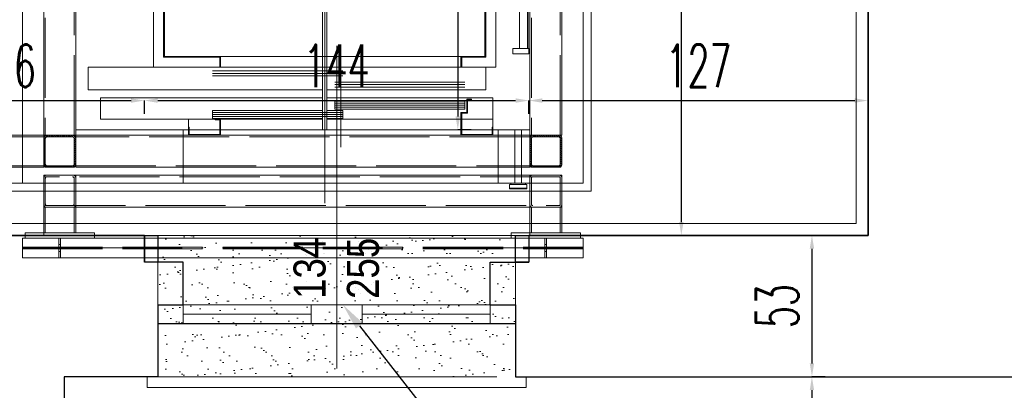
# Model space of a CAD drawing. Header units: millimetres. Extents: x 402 to 79005, y -7782 to 89952.
# Tile 179 of 256: x 26275 to 26644, y 29419 to 29558. Entities that reach past the tile are written whole.
import ezdxf
from ezdxf import colors
from ezdxf.entities.mleader import LeaderData, LeaderLine
from ezdxf.math import Vec2, Vec3

# ---------------------------------------------------------------- set-up
doc = ezdxf.new("R2010")
doc.units = ezdxf.units.MM
doc.header["$LTSCALE"] = 10
for name, pattern in [('ACAD_ISO02W100', [15, 12, -3]), ('ACAD_ISO04W100', [30, 24, -3, 0, -3]), ('DASHED', [19.05, 12.7, -6.35])]:
    doc.linetypes.add(name, pattern=pattern)
doc.layers.get('0').update_dxf_attribs({"lineweight": 0})
doc.layers.get('Defpoints').update_dxf_attribs({"color": 253})
for name, color, linetype, lineweight in [('01 parter - ściany', 253, 'Continuous', 35), ('0_A_DŹWIG OSOBOWY', 5, 'Continuous', 0), ('0_A_OKNA ISTNIEJACE', 7, 'Continuous', 0), ('0_A_PRZEKRÓJ', 5, 'Continuous', 0), ('0_A_WYMIAROWANIE', 1, 'Continuous', 5), ('0_A_ŚCIANY ', 253, 'Continuous', 30), ('0_OPISY', 1, 'Continuous', 0), ('0_PROJ WYBURZENIA', 1, 'Continuous', 0), ('0_SZKLANA ELEWACJA SZYBU WINDOWEGO', 132, 'Continuous', 0), ('0_wymiarowanie', 1, 'Continuous', 0), ('0_ZAMUROWANIA', 150, 'Continuous', 30), ('A_SZYB WINDOWY', 7, 'Continuous', 0), ('AS_Belki', 145, 'Continuous', 0), ('AS_Blachy', 30, 'Continuous', 0)]:
    doc.layers.add(name, color=color, linetype=linetype, lineweight=lineweight)
doc.styles.add('SIMPLEXD', font='simplex.shx', dxfattribs={"width": 0.6})
doc.styles.get("Standard").update_dxf_attribs({"font": 'arial.ttf'})
doc.dimstyles.new('1-100', dxfattribs={"dimtxt": 16, "dimasz": 5, "dimexe": 0, "dimexo": 0, "dimgap": 5, "dimtad": 1, "dimdec": 1, "dimtxsty": 'SIMPLEXD', "dimcen": 5, "dimclrt": 256, "dimadec": 0, "dimazin": 0, "dimtfac": 1, "dimtdec": 0, "dimtix": 1, "dimtmove": 1, "dimatfit": 3, "dimldrblk": 'LP', "dimfxl": 0, "dimarcsym": 0})

# ---------------------------------------------------------------- blocks, each defined once
blk = doc.blocks.new('*D3745')
at = {"layer": '0_A_WYMIAROWANIE', "color": 0, "lineweight": -2}
for p, q in [((26215.65, 29523.01), (26215.65, 29528.01)), ((26220.65, 29528.01), (26316.65, 29528.01)), ((26321.65, 29523.01), (26321.65, 29528.01))]:
    blk.add_line(p, q, dxfattribs=at)
at = {"layer": '0_A_WYMIAROWANIE', "color": 0, "lineweight": 9}
for points in [[(26220.65, 29528.84), (26220.65, 29527.18), (26215.65, 29528.01)], [(26316.65, 29527.18), (26316.65, 29528.84), (26321.65, 29528.01)]]:
    blk.add_solid(points, dxfattribs=at)
at = {"layer": 'Defpoints', "color": 0, "lineweight": 9}
for p in [(26321.65, 29528.01), (26215.65, 29477.5), (26321.65, 29477.5)]:
    blk.add_point(p, dxfattribs=at)
at = {"layer": '0_A_WYMIAROWANIE', "insert": (26268.65, 29541.01), "char_height": 16, "attachment_point": 5, "style": 'SIMPLEXD'}
blk.add_mtext('106', dxfattribs=at)
blk = doc.blocks.new('LP')
for p, q in [((0, 1), (0, 0)), ((0, 0), (-1, 0)), ((0, -1), (0, 0)), ((0, 0), (1, 0))]:
    blk.add_line(p, q)
at = {"const_width": 0.2}
blk.add_lwpolyline([(0.707, 0.707), (-0.707, -0.707)], dxfattribs=at)
blk = doc.blocks.new('*D3746')
at = {"layer": '0_A_WYMIAROWANIE', "color": 0, "lineweight": -2}
for p, q in [((26321.65, 29523.01), (26321.65, 29528.01)), ((26326.65, 29528.01), (26460.65, 29528.01)), ((26465.65, 29523.01), (26465.65, 29528.01))]:
    blk.add_line(p, q, dxfattribs=at)
at = {"layer": '0_A_WYMIAROWANIE', "color": 0, "lineweight": 9}
for points in [[(26326.65, 29528.84), (26326.65, 29527.18), (26321.65, 29528.01)], [(26460.65, 29527.18), (26460.65, 29528.84), (26465.65, 29528.01)]]:
    blk.add_solid(points, dxfattribs=at)
at = {"layer": 'Defpoints', "color": 0, "lineweight": 9}
for p in [(26465.65, 29528.01), (26321.65, 29477.5), (26465.65, 29477.5)]:
    blk.add_point(p, dxfattribs=at)
at = {"layer": '0_A_WYMIAROWANIE', "insert": (26393.65, 29541.01), "char_height": 16, "attachment_point": 5, "style": 'SIMPLEXD'}
blk.add_mtext('144', dxfattribs=at)
blk = doc.blocks.new('*D3747')
at = {"layer": '0_A_WYMIAROWANIE', "color": 0, "lineweight": -2}
for p, q in [((26465.65, 29523.01), (26465.65, 29528.01)), ((26470.65, 29528.01), (26587.65, 29528.01)), ((26592.65, 29523.01), (26592.65, 29528.01))]:
    blk.add_line(p, q, dxfattribs=at)
at = {"layer": '0_A_WYMIAROWANIE', "color": 0, "lineweight": 9}
for points in [[(26470.65, 29528.84), (26470.65, 29527.18), (26465.65, 29528.01)], [(26587.65, 29527.18), (26587.65, 29528.84), (26592.65, 29528.01)]]:
    blk.add_solid(points, dxfattribs=at)
at = {"layer": 'Defpoints', "color": 0, "lineweight": 9}
for p in [(26592.65, 29528.01), (26465.65, 29477.5), (26592.65, 29477.5)]:
    blk.add_point(p, dxfattribs=at)
at = {"layer": '0_A_WYMIAROWANIE', "insert": (26529.15, 29541.01), "char_height": 16, "attachment_point": 5, "style": 'SIMPLEXD'}
blk.add_mtext('127', dxfattribs=at)
blk = doc.blocks.new('*D3748')
at = {"layer": '0_A_WYMIAROWANIE', "color": 0, "lineweight": -2}
for p, q in [((26571.62, 29477.5), (26571.62, 29477.5)), ((26571.62, 29472.5), (26571.62, 29429.5)), ((26576.62, 29424.5), (26571.62, 29424.5))]:
    blk.add_line(p, q, dxfattribs=at)
at = {"layer": '0_A_WYMIAROWANIE', "color": 0, "lineweight": 9}
for points in [[(26572.45, 29472.5), (26570.79, 29472.5), (26571.62, 29477.5)], [(26570.79, 29429.5), (26572.45, 29429.5), (26571.62, 29424.5)]]:
    blk.add_solid(points, dxfattribs=at)
at = {"layer": 'Defpoints', "color": 0, "lineweight": 9}
for p in [(26571.62, 29477.5), (26571.62, 29424.5), (26794.69, 29424.5)]:
    blk.add_point(p, dxfattribs=at)
at = {"layer": '0_A_WYMIAROWANIE', "insert": (26558.62, 29451), "char_height": 16, "attachment_point": 5, "rotation": 90, "style": 'SIMPLEXD'}
blk.add_mtext('53', dxfattribs=at)
blk = doc.blocks.new('*D3749')
at = {"layer": '0_A_WYMIAROWANIE', "color": 0, "lineweight": -2}
for p, q in [((26576.62, 29424.5), (26571.62, 29424.5)), ((26571.62, 29419.5), (26571.62, 29184.5)), ((26576.62, 29179.5), (26571.62, 29179.5))]:
    blk.add_line(p, q, dxfattribs=at)
at = {"layer": '0_A_WYMIAROWANIE', "color": 0, "lineweight": 9}
for points in [[(26572.45, 29419.5), (26570.79, 29419.5), (26571.62, 29424.5)], [(26570.79, 29184.5), (26572.45, 29184.5), (26571.62, 29179.5)]]:
    blk.add_solid(points, dxfattribs=at)
at = {"layer": 'Defpoints', "color": 0, "lineweight": 9}
for p in [(26632.22, 29424.5), (26571.62, 29179.5), (26632.22, 29179.5)]:
    blk.add_point(p, dxfattribs=at)
at = {"layer": '0_A_WYMIAROWANIE', "insert": (26558.62, 29302), "char_height": 16, "attachment_point": 5, "rotation": 90, "style": 'SIMPLEXD'}
blk.add_mtext('245', dxfattribs=at)
blk = doc.blocks.new('zw$BBA8')
for p, q in [((630.1, 106.1), (630.1, 3306.1)), ((-501.9, 3231.1), (-501.9, 181.1)), ((1598.1, 181.1), (1598.1, 3231.1)), ((-301.9, 381.1), (-301.9, 3031.1)), ((1398.1, 3031.1), (1398.1, 381.1)), ((-10.9, 2796.1), (-10.9, 616.1)), ((-10.9, 2796.1), (-10.9, 616.1)), ((-10.9, 2796.1), (-10.9, 616.1)), ((-10.9, 2796.1), (-10.9, 616.1)), ((1271.1, 616.1), (1271.1, 2796.1)), ((1271.1, 616.1), (1271.1, 2796.1)), ((1271.1, 616.1), (1271.1, 2796.1)), ((1271.1, 616.1), (1271.1, 2796.1)), ((622.1, 2090.1), (622.1, 381.1)), ((638.1, 381.1), (638.1, 2090.1)), ((27.1, 1576.1), (27.1, 653.1)), ((1233.1, 653.1), (1233.1, 1576.1)), ((30.1, 653.1), (30.1, 1496.1)), ((30.1, 1496.1), (30.1, 656.1)), ((1230.1, 1496.1), (1230.1, 656.1)), ((1230.1, 656.1), (1230.1, 1496.1)), ((1360.1, 1072.1), (1360.1, 686.1)), ((1390.1, 686.1), (1390.1, 1072.1)), ((1391.6, 686.1), (1391.6, 1072.1)), ((-301.9, 991.1), (-301.9, 381.1)), ((1398.1, 381.1), (1398.1, 837.4)), ((690.1, 691.1), (690.1, 316.1)), ((1395.1, 686.1), (1335.1, 686.1)), ((1335.1, 686.1), (1335.1, 666.1)), ((1335.1, 666.1), (1395.1, 666.1)), ((1360.1, 686.1), (1390.1, 686.1)), ((1395.1, 666.1), (1395.1, 686.1)), ((27.1, 653.1), (30.1, 653.1)), ((240.1, 656.1), (30.1, 656.1)), ((30.1, 656.1), (30.1, 653.1)), ((30.1, 656.1), (1230.1, 656.1)), ((30.1, 653.1), (237.1, 653.1)), ((237.1, 653.1), (237.1, 616.1)), ((240.1, 616.1), (240.1, 656.1)), ((1140.1, 656.1), (1140.1, 616.1)), ((1230.1, 656.1), (1140.1, 656.1)), ((1143.1, 616.1), (1143.1, 653.1)), ((1143.1, 653.1), (1233.1, 653.1)), ((-255.8, 616.1), (-255.9, 616.1)), ((-255.9, 616.1), (-255.9, 531.1)), ((622.1, 616.1), (-255.8, 616.1)), ((-255.8, 616.1), (-255.8, 531.1)), ((-10.9, 616.1), (1271.1, 616.1)), ((-10.9, 616.1), (1271.1, 616.1)), ((-10.9, 616.1), (1271.1, 616.1)), ((-10.9, 616.1), (1271.1, 616.1)), ((210.1, 601.9), (697.6, 601.9)), ((210.1, 592.6), (697.6, 592.6)), ((1233.6, 616.1), (638.1, 616.1)), ((1233.6, 531.1), (1233.6, 616.1)), ((210.1, 583.4), (697.6, 583.4)), ((667.6, 559.9), (1155.1, 559.9)), ((-255.9, 531.1), (-255.8, 531.1)), ((-255.8, 531.1), (622.1, 531.1)), ((638.1, 531.1), (1233.6, 531.1)), ((667.6, 550.6), (1155.1, 550.6)), ((667.6, 541.4), (1155.1, 541.4)), ((622.1, 501.1), (-209.9, 501.1)), ((-209.9, 501.1), (-209.9, 421.1)), ((1260.1, 501.1), (638.1, 501.1)), ((1155, 489.1), (667.6, 489.1)), ((667.6, 489.1), (667.6, 459.1)), ((667.6, 481.6), (1155.1, 481.6)), ((1155, 459.1), (1155, 489.1)), ((1180.1, 496.1), (1162.1, 496.1)), ((1162.1, 496.1), (1162.1, 446.1)), ((1165.1, 493.1), (1180.1, 493.1)), ((1165.1, 443.1), (1165.1, 493.1)), ((1180.1, 493.1), (1180.1, 496.1)), ((1260.1, 421.1), (1260.1, 501.1)), ((622.1, 454.1), (210.1, 454.1)), ((210.1, 454.1), (210.1, 424.1)), ((210.1, 446.6), (697.6, 446.6)), ((697.5, 454.1), (638.1, 454.1)), ((667.6, 474.1), (1155.1, 474.1)), ((667.6, 466.6), (1155.1, 466.6)), ((667.6, 459.1), (1155, 459.1)), ((697.5, 424.1), (697.5, 454.1)), ((1140.1, 446.1), (1140.1, 361.1)), ((1162.1, 446.1), (1140.1, 446.1)), ((1143.1, 364.1), (1143.1, 443.1)), ((1143.1, 443.1), (1165.1, 443.1)), ((-209.9, 421.1), (622.1, 421.1)), ((120.1, 421.1), (120.1, 391.1)), ((220.1, 421.1), (120.1, 421.1)), ((210.1, 439.1), (697.6, 439.1)), ((210.1, 431.6), (697.6, 431.6)), ((210.1, 424.1), (622.1, 424.1)), ((240.1, 421.1), (220.1, 421.1)), ((220.1, 421.1), (220.1, 418.1)), ((220.1, 418.1), (237.1, 418.1)), ((237.1, 418.1), (237.1, 364.1)), ((240.1, 361.1), (240.1, 421.1)), ((622.1, 421.1), (240.1, 421.1)), ((638.1, 424.1), (697.5, 424.1)), ((638.1, 421.1), (1140.1, 421.1)), ((1140.1, 421.1), (638.1, 421.1)), ((1143.1, 421.1), (1260.1, 421.1)), ((1260.1, 421.1), (1143.1, 421.1)), ((1260.1, 391.1), (1260.1, 421.1)), ((-301.9, 381.1), (120.1, 381.1)), ((100.1, 381.1), (-301.9, 381.1)), ((100.1, 181.1), (100.1, 381.1)), ((100.1, 381.1), (100.1, 301.1)), ((120.1, 381.1), (100.1, 381.1)), ((123.1, 391.1), (120.1, 391.1)), ((120.1, 391.1), (120.1, 361.1)), ((123.1, 364.1), (123.1, 391.1)), ((237.1, 381.1), (123.1, 381.1)), ((1140.1, 381.1), (240.1, 381.1)), ((622.1, 381.1), (638.1, 381.1)), ((1257.1, 381.1), (1143.1, 381.1)), ((1260.1, 391.1), (1257.1, 391.1)), ((1257.1, 391.1), (1257.1, 364.1)), ((1260.1, 361.1), (1260.1, 391.1)), ((1260.1, 381.1), (1398.1, 381.1)), ((1280.1, 381.1), (1260.1, 381.1)), ((1342.6, 381.1), (1280.1, 381.1)), ((1280.1, 381.1), (1280.1, 181.1)), ((1280.1, 301.1), (1280.1, 381.1)), ((1367.6, 381.1), (1342.6, 381.1)), ((1342.6, 181.1), (1342.6, 381.1)), ((1398.1, 381.1), (1367.6, 381.1)), ((1367.6, 381.1), (1367.6, 181.1)), ((120.1, 361.1), (240.1, 361.1)), ((237.1, 364.1), (123.1, 364.1)), ((1140.1, 361.1), (1260.1, 361.1)), ((1257.1, 364.1), (1143.1, 364.1)), ((100.1, 301.1), (100.1, 181.1)), ((1280.1, 181.1), (1280.1, 301.1)), ((-501.9, 181.1), (-301.9, 181.1)), ((-301.9, 181.1), (100.1, 181.1)), ((100.1, 181.1), (1280.1, 181.1)), ((1280.1, 181.1), (1342.6, 181.1)), ((1322.6, 176.1), (1322.6, 163.1)), ((1387.6, 176.1), (1322.6, 176.1)), ((1322.6, 163.1), (1322.6, 160.1)), ((1387.6, 163.1), (1322.6, 163.1)), ((1322.6, 163.1), (1387.6, 163.1)), ((1322.6, 160.1), (1387.6, 160.1)), ((1327.6, 181.1), (1327.6, 176.1)), ((1382.6, 181.1), (1327.6, 181.1)), ((1327.6, 176.1), (1382.6, 176.1)), ((1342.6, 181.1), (1367.6, 181.1)), ((1367.6, 181.1), (1398.1, 181.1)), ((1382.6, 176.1), (1382.6, 181.1)), ((1387.6, 163.1), (1387.6, 176.1)), ((1387.6, 160.1), (1387.6, 163.1)), ((1398.1, 181.1), (1598.1, 181.1))]:
    blk.add_line(p, q)
blk = doc.blocks.new('*D3959')
at = {"layer": '0_wymiarowanie', "color": 0, "lineweight": -2}
for p, q in [((26444.01, 29782.08), (26439.01, 29782.08)), ((26439.01, 29777.08), (26439.01, 29522.08)), ((26444.01, 29517.08), (26439.01, 29517.08))]:
    blk.add_line(p, q, dxfattribs=at)
at = {"layer": '0_wymiarowanie', "color": 0, "lineweight": 9}
for points in [[(26439.85, 29777.08), (26438.18, 29777.08), (26439.01, 29782.08)], [(26438.18, 29522.08), (26439.85, 29522.08), (26439.01, 29517.08)]]:
    blk.add_solid(points, dxfattribs=at)
at = {"layer": 'Defpoints', "color": 0, "lineweight": 9}
for p in [(26453.11, 29782.08), (26439.01, 29517.08), (26447.08, 29517.08)]:
    blk.add_point(p, dxfattribs=at)
at = {"layer": '0_wymiarowanie', "insert": (26426.01, 29649.58), "char_height": 16, "attachment_point": 5, "rotation": 90, "style": 'SIMPLEXD'}
blk.add_mtext('265', dxfattribs=at)
blk = doc.blocks.new('*D4049')
at = {"layer": '0_A_WYMIAROWANIE', "color": 0, "lineweight": -2}
for p, q in [((26517.71, 29805.04), (26522.71, 29805.04)), ((26522.71, 29800.04), (26522.71, 29482.5)), ((26517.71, 29477.5), (26522.71, 29477.5))]:
    blk.add_line(p, q, dxfattribs=at)
at = {"layer": '0_A_WYMIAROWANIE', "color": 0, "lineweight": 9}
for points in [[(26523.54, 29800.04), (26521.88, 29800.04), (26522.71, 29805.04)], [(26521.88, 29482.5), (26523.54, 29482.5), (26522.71, 29477.5)]]:
    blk.add_solid(points, dxfattribs=at)
at = {"layer": 'Defpoints', "color": 0, "lineweight": 9}
for p in [(26488.95, 29805.04), (26488.95, 29477.5), (26522.71, 29477.5)]:
    blk.add_point(p, dxfattribs=at)
at = {"layer": '0_A_WYMIAROWANIE', "insert": (26508.19, 29641.27), "char_height": 16, "attachment_point": 5, "rotation": 90, "style": 'SIMPLEXD'}
blk.add_mtext('327,5', dxfattribs=at)

msp = doc.modelspace()

# ---------------------------------------------------------------- hatches: boundary and pattern name
at = {"layer": '0_PROJ WYBURZENIA', "ltscale": 100}
h = msp.add_hatch(dxfattribs=at)
h.set_pattern_fill('AR-SAND', color=256, scale=0.2, style=0)
h.set_pattern_definition([(37.5, (-2317.918, -15740.182), (-0.3200063, 9.7882647), [0, -7.7216, 0, -8.636, 0, -8.255]), (7.5, (-2317.918, -15740.182), (8.9904657, 14.336502), [0, -4.1656, 0, -6.9596, 0, -2.667]), (327.5, (-2324.167, -15740.182), (15.8198474, 0.0287437), [0, -2.54, 0, -9.144, 0, -11.938]), (317.5, (-2324.167, -15740.182), (15.271129, 4.4585865), [0, -1.27, 0, -5.9944, 0, -6.858])])
h.paths.add_polyline_path([(26326.653, 29424.499), (26460.653, 29424.499), (26460.653, 29477.499), (26326.653, 29477.499)])
at = {"layer": 'AS_Belki'}
h = msp.add_hatch(dxfattribs=at)
h.set_pattern_fill('HYPECUTREGION', color=10, scale=0.5, angle=270, style=0, pattern_type=2)
h.set_pattern_definition([(315, (26323.57455, 29508.99867), (0.3535534, 0.3535534), [])])
h.paths.add_polyline_path([(26295.953, 29503.899), (26295.953, 29514.099, 0.4142136), (26295.053, 29514.999), (26284.853, 29514.999, 0.4142136), (26283.953, 29514.099), (26283.953, 29503.899, 0.4142136), (26284.853, 29502.999), (26295.053, 29502.999, 0.4142136)], flags=0)
h.paths.add_polyline_path([(26295.353, 29513.799), (26295.353, 29504.199, -0.4142136), (26294.753, 29503.599), (26285.153, 29503.599, -0.4142136), (26284.553, 29504.199), (26284.553, 29513.799, -0.4142136), (26285.153, 29514.399), (26294.753, 29514.399, -0.4142136)], flags=0)
h = msp.add_hatch(dxfattribs=at)
h.set_pattern_fill('HYPECUTREGION', color=10, scale=0.5, angle=270, style=0, pattern_type=2)
h.set_pattern_definition([(225, (26438.3318, 29508.99867), (-0.3535534, 0.3535534), [])])
h.paths.add_polyline_path([(26465.953, 29503.899), (26465.953, 29514.099, -0.4142136), (26466.853, 29514.999), (26477.053, 29514.999, -0.4142136), (26477.953, 29514.099), (26477.953, 29503.899, -0.4142136), (26477.053, 29502.999), (26466.853, 29502.999, -0.4142136)], flags=0)
h.paths.add_polyline_path([(26466.553, 29513.799), (26466.553, 29504.199, 0.4142136), (26467.153, 29503.599), (26476.753, 29503.599, 0.4142136), (26477.353, 29504.199), (26477.353, 29513.799, 0.4142136), (26476.753, 29514.399), (26467.153, 29514.399, 0.4142136)], flags=0)

# ---------------------------------------------------------------- linework, layer by layer
at = {"color": 1, "lineweight": 0}
for points in [[(25997.153, 29948.577), (25997.153, 29481.999), (26588.153, 29481.999), (26588.153, 30249.577)], [(26321.653, 29477.499), (26465.653, 29477.499)], [(26460.653, 29424.499), (26464.653, 29424.499), (26464.653, 29420.499), (26326.653, 29420.499), (26322.653, 29420.499), (26322.653, 29424.499)]]:
    msp.add_lwpolyline(points, dxfattribs=at)
at = {"layer": '01 parter - ściany'}
for p, q in [((26592.653, 29477.499), (26592.653, 29609.35)), ((26321.653, 29477.499), (26215.653, 29477.499)), ((26592.653, 29477.499), (26465.653, 29477.499))]:
    msp.add_line(p, q, dxfattribs=at)
at = {"layer": '0_A_DŹWIG OSOBOWY', "lineweight": 0}
msp.add_lwpolyline([(26295.953, 29516.999), (26465.953, 29516.999), (26465.953, 29781.999), (26295.953, 29781.999)], close=True, dxfattribs=at)
at = {"layer": '0_A_OKNA ISTNIEJACE', "color": 1, "lineweight": 0}
for points in [[(26326.653, 29444.499), (26326.653, 29451.499), (26460.653, 29451.499), (26460.653, 29444.499)], [(26384.153, 29447.999), (26336.153, 29447.999)], [(26451.153, 29447.999), (26403.153, 29447.999)]]:
    msp.add_lwpolyline(points, dxfattribs=at)
for points in [[(26326.653, 29451.499), (26336.153, 29451.499), (26336.153, 29444.499), (26326.653, 29444.499)], [(26384.153, 29451.499), (26393.653, 29451.499), (26393.653, 29444.499), (26384.153, 29444.499)], [(26393.653, 29451.499), (26403.153, 29451.499), (26403.153, 29444.499), (26393.653, 29444.499)], [(26451.153, 29451.499), (26460.653, 29451.499), (26460.653, 29444.499), (26451.153, 29444.499)]]:
    msp.add_lwpolyline(points, close=True, dxfattribs=at)
at = {"layer": '0_A_OKNA ISTNIEJACE', "color": 1, "lineweight": -3}
msp.add_lwpolyline([(26326.653, 29444.499), (26460.653, 29444.499)], dxfattribs=at)
at = {"layer": '0_A_PRZEKRÓJ', "color": 1, "lineweight": 0}
msp.add_lwpolyline([(26393.653, 29427.619), (26393.653, 29548.555)], dxfattribs=at)
at = {"layer": '0_A_ŚCIANY ', "lineweight": 30}
for points in [[(26465.653, 29477.499), (26592.653, 29477.499), (26592.653, 30247.499)], [(26215.653, 29477.499), (26321.653, 29477.499)], [(26321.653, 29477.499), (26321.653, 29467.499)], [(26465.653, 29477.499), (26465.653, 29467.499)], [(26336.153, 29467.499), (26336.153, 29467.499), (26321.653, 29467.499)], [(26336.153, 29451.499), (26336.153, 29467.499)], [(26451.153, 29451.499), (26451.153, 29467.499)], [(26451.153, 29467.499), (26465.653, 29467.499)], [(26326.653, 29451.499), (26326.653, 29424.499)], [(26326.653, 29451.499), (26336.153, 29451.499)], [(26451.153, 29451.499), (26460.653, 29451.499)], [(26460.653, 29451.499), (26460.653, 29424.499)], [(26291.653, 29424.499), (26291.653, 29411.499), (26249.653, 29411.499), (26249.653, 29424.499), (26210.653, 29424.499)], [(26326.653, 29424.499), (26291.653, 29424.499)], [(26460.653, 29424.499), (26803.781, 29424.499)]]:
    msp.add_lwpolyline(points, dxfattribs=at)
at = {"layer": '0_A_ŚCIANY ', "linetype": 'DASHED', "lineweight": 0}
msp.add_lwpolyline([(26326.653, 29424.499), (26460.653, 29424.499)], dxfattribs=at)
at = {"layer": '0_PROJ WYBURZENIA', "linetype": 'DASHED'}
msp.add_lwpolyline([(26326.653, 29424.499), (26460.653, 29424.499), (26460.653, 29477.499), (26326.653, 29477.499)], close=True, dxfattribs=at)
at = {"layer": '0_SZKLANA ELEWACJA SZYBU WINDOWEGO'}
for points in [[(26208.953, 29805.039), (26488.953, 29805.039), (26488.953, 29494.039), (26208.953, 29494.039)], [(26211.953, 29802.039), (26485.953, 29802.039), (26485.953, 29497.039), (26211.953, 29497.039)]]:
    msp.add_lwpolyline(points, close=True, dxfattribs=at)
at = {"layer": '0_ZAMUROWANIA', "ltscale": 10}
for points in [[(26326.653, 29467.499), (26321.653, 29467.499), (26321.653, 29477.499), (26326.653, 29477.499)], [(26465.653, 29467.499), (26460.653, 29467.499), (26460.653, 29477.499), (26465.653, 29477.499)]]:
    msp.add_lwpolyline(points, close=True, dxfattribs=at)
at = {"layer": 'AS_Belki', "linetype": 'Continuous', "ltscale": 0.25}
for p, q in [((26283.953, 29783.999), (26283.953, 29514.999)), ((26295.953, 29514.999), (26295.953, 29783.999)), ((26465.953, 29783.999), (26465.953, 29514.999)), ((26477.953, 29514.999), (26477.953, 29783.999)), ((26283.953, 29514.999), (26227.953, 29514.999)), ((26283.953, 29514.999), (26284.853, 29514.999)), ((26295.053, 29514.999), (26284.853, 29514.999)), ((26295.053, 29514.999), (26295.953, 29514.999)), ((26295.953, 29514.099), (26295.953, 29514.999)), ((26465.953, 29514.999), (26295.953, 29514.999)), ((26465.953, 29514.999), (26466.853, 29514.999)), ((26465.953, 29514.099), (26465.953, 29514.999)), ((26466.853, 29514.999), (26477.053, 29514.999)), ((26477.053, 29514.999), (26477.953, 29514.999)), ((26283.953, 29514.099), (26283.953, 29503.899)), ((26284.553, 29504.199), (26284.553, 29513.799)), ((26285.153, 29514.399), (26294.753, 29514.399)), ((26295.353, 29513.799), (26295.353, 29504.199)), ((26295.953, 29514.099), (26295.953, 29503.899)), ((26465.953, 29514.099), (26465.953, 29503.899)), ((26466.553, 29513.799), (26466.553, 29504.199)), ((26476.753, 29514.399), (26467.153, 29514.399)), ((26477.353, 29504.199), (26477.353, 29513.799)), ((26477.953, 29514.099), (26477.953, 29503.899)), ((26294.753, 29503.599), (26285.153, 29503.599)), ((26295.953, 29502.999), (26295.953, 29503.899)), ((26465.953, 29502.999), (26465.953, 29503.899)), ((26467.153, 29503.599), (26476.753, 29503.599)), ((26227.953, 29502.999), (26283.953, 29502.999)), ((26283.953, 29500.052), (26283.953, 29488.052)), ((26477.953, 29500.052), (26283.953, 29500.052)), ((26284.853, 29502.999), (26295.053, 29502.999)), ((26295.953, 29502.999), (26465.953, 29502.999)), ((26477.053, 29502.999), (26466.853, 29502.999)), ((26477.953, 29488.052), (26477.953, 29500.052)), ((26283.953, 29488.052), (26477.953, 29488.052)), ((26283.953, 29488.052), (26283.953, 29478.499)), ((26295.953, 29478.499), (26295.953, 29488.052)), ((26465.953, 29488.052), (26465.953, 29478.499)), ((26477.953, 29478.499), (26477.953, 29488.052)), ((26275.966, 29476.499), (26275.966, 29469.099)), ((26276.953, 29476.499), (26275.966, 29476.499)), ((26485.966, 29476.499), (26302.953, 29476.499)), ((26470.966, 29476.499), (26469.953, 29476.499)), ((26485.966, 29469.099), (26485.966, 29476.499)), ((26275.966, 29469.099), (26485.966, 29469.099))]:
    msp.add_line(p, q, dxfattribs=at)
at = {"layer": 'AS_Belki', "color": 84, "linetype": 'ACAD_ISO02W100', "ltscale": 0.25}
for p, q in [((26284.553, 29783.999), (26284.553, 29514.999)), ((26295.353, 29514.999), (26295.353, 29783.999)), ((26466.553, 29783.999), (26466.553, 29514.999)), ((26477.353, 29514.999), (26477.353, 29783.999)), ((26283.953, 29514.399), (26227.953, 29514.399)), ((26465.953, 29514.399), (26295.953, 29514.399)), ((26227.953, 29503.599), (26283.953, 29503.599)), ((26295.953, 29503.599), (26465.953, 29503.599)), ((26284.217, 29499.788), (26283.953, 29499.152)), ((26284.853, 29500.052), (26284.217, 29499.788)), ((26295.69, 29499.788), (26295.053, 29500.052)), ((26295.953, 29499.152), (26295.69, 29499.788)), ((26295.953, 29488.052), (26295.953, 29500.052)), ((26465.953, 29500.052), (26465.953, 29488.052)), ((26466.217, 29499.788), (26465.953, 29499.152)), ((26466.853, 29500.052), (26466.217, 29499.788)), ((26477.69, 29499.788), (26477.053, 29500.052)), ((26477.953, 29499.152), (26477.69, 29499.788)), ((26284.553, 29499.452), (26284.553, 29488.652)), ((26477.353, 29499.452), (26284.553, 29499.452)), ((26284.553, 29498.852), (26284.729, 29499.276)), ((26284.729, 29499.276), (26285.153, 29499.452)), ((26294.753, 29499.452), (26295.177, 29499.276)), ((26295.177, 29499.276), (26295.353, 29498.852)), ((26295.353, 29488.652), (26295.353, 29499.452)), ((26466.553, 29499.452), (26466.553, 29488.652)), ((26466.553, 29498.852), (26466.729, 29499.276)), ((26466.729, 29499.276), (26467.153, 29499.452)), ((26476.753, 29499.452), (26477.177, 29499.276)), ((26477.177, 29499.276), (26477.353, 29498.852)), ((26477.353, 29488.652), (26477.353, 29499.452)), ((26283.953, 29488.951), (26284.217, 29488.315)), ((26284.729, 29488.827), (26284.553, 29489.252)), ((26284.553, 29488.652), (26477.353, 29488.652)), ((26285.153, 29488.652), (26284.729, 29488.827)), ((26295.177, 29488.827), (26294.753, 29488.652)), ((26295.353, 29489.252), (26295.177, 29488.827)), ((26295.69, 29488.315), (26295.953, 29488.952)), ((26465.953, 29488.952), (26466.217, 29488.315)), ((26466.729, 29488.827), (26466.553, 29489.252)), ((26467.153, 29488.652), (26466.729, 29488.827)), ((26477.177, 29488.827), (26476.753, 29488.652)), ((26477.353, 29489.252), (26477.177, 29488.827)), ((26477.69, 29488.315), (26477.953, 29488.951)), ((26284.217, 29488.315), (26284.853, 29488.052)), ((26284.553, 29488.052), (26284.553, 29478.499)), ((26295.053, 29488.052), (26295.69, 29488.315)), ((26295.353, 29478.499), (26295.353, 29488.052)), ((26466.217, 29488.315), (26466.853, 29488.052)), ((26466.553, 29488.052), (26466.553, 29478.499)), ((26477.053, 29488.052), (26477.69, 29488.315)), ((26477.353, 29478.499), (26477.353, 29488.052)), ((26275.966, 29473.114), (26485.966, 29473.114)), ((26275.966, 29472.484), (26485.966, 29472.484))]:
    msp.add_line(p, q, dxfattribs=at)
at = {"layer": 'AS_Belki', "color": 10, "linetype": 'ACAD_ISO04W100', "ltscale": 0.25}
for p, q in [((26283.953, 29514.999), (26283.953, 29514.999)), ((26477.953, 29514.999), (26477.953, 29514.999)), ((26283.953, 29488.052), (26283.953, 29477.523)), ((26465.953, 29488.052), (26295.953, 29488.052)), ((26465.953, 29488.052), (26465.953, 29477.523)), ((26485.966, 29472.799), (26275.966, 29472.799))]:
    msp.add_line(p, q, dxfattribs=at)
at = {"layer": 'AS_Belki', "linetype": 'Continuous', "ltscale": 0.25}
msp.add_lwpolyline([(26283.953, 29514.999), (26283.953, 29502.999)], dxfattribs=at)
for centre, start, end in [((26284.853, 29514.099), 90, 180), ((26295.053, 29514.099), 0, 90), ((26466.853, 29514.099), 90, 180), ((26477.053, 29514.099), 0, 90), ((26284.853, 29503.899), 180, 270), ((26295.053, 29503.899), 270, 0), ((26466.853, 29503.899), 180, 270), ((26477.053, 29503.899), 270, 0)]:
    msp.add_arc(centre, 0.9, start, end, dxfattribs=at)
at = {"layer": 'AS_Belki', "linetype": 'Continuous', "ltscale": 0.25, "extrusion": (-1.13465e-13, 4.70906e-14, -1)}
msp.add_arc((-26285.153, 29513.799, 0), 0.6, 0, 90, dxfattribs=at)
at = {"layer": 'AS_Belki', "linetype": 'Continuous', "ltscale": 0.25, "extrusion": (1.92393e-13, 7.57912e-14, -1)}
msp.add_arc((-26294.753, 29513.799, 0), 0.6, 90, 180, dxfattribs=at)
at = {"layer": 'AS_Belki', "linetype": 'Continuous', "ltscale": 0.25, "extrusion": (-1.92393e-13, 7.57912e-14, -1)}
msp.add_arc((-26467.153, 29513.799, 0), 0.6, 0, 90, dxfattribs=at)
at = {"layer": 'AS_Belki', "linetype": 'Continuous', "ltscale": 0.25, "extrusion": (1.13465e-13, 4.70906e-14, -1)}
msp.add_arc((-26476.753, 29513.799, 0), 0.6, 90, 180, dxfattribs=at)
at = {"layer": 'AS_Belki', "linetype": 'Continuous', "ltscale": 0.25, "extrusion": (-7.55692e-14, -3.13938e-14, -1)}
msp.add_arc((-26285.153, 29504.199, 0), 0.6, 270, 0, dxfattribs=at)
at = {"layer": 'AS_Belki', "linetype": 'Continuous', "ltscale": 0.25, "extrusion": (7.87064e-14, -1.89478e-13, -1)}
msp.add_arc((-26294.753, 29504.199, 0), 0.6, 180, 270, dxfattribs=at)
at = {"layer": 'AS_Belki', "linetype": 'Continuous', "ltscale": 0.25, "extrusion": (-7.87064e-14, -1.89478e-13, -1)}
msp.add_arc((-26467.153, 29504.199, 0), 0.6, 270, 0, dxfattribs=at)
at = {"layer": 'AS_Belki', "linetype": 'Continuous', "ltscale": 0.25, "extrusion": (7.55692e-14, -3.13938e-14, -1)}
msp.add_arc((-26476.753, 29504.199, 0), 0.6, 180, 270, dxfattribs=at)
at = {"layer": 'AS_Belki', "color": 84, "linetype": 'ACAD_ISO02W100', "ltscale": 0.25, "extrusion": (2.0211e-13, -8.34946e-14, -1)}
msp.add_arc((-26284.853, 29499.152, 0), 0.9, 0, 90, dxfattribs=at)
at = {"layer": 'AS_Belki', "color": 84, "linetype": 'ACAD_ISO02W100', "ltscale": 0.25, "extrusion": (-8.37167e-14, -2.01888e-13, -1)}
msp.add_arc((-26295.053, 29499.152, 0), 0.9, 90, 180, dxfattribs=at)
at = {"layer": 'AS_Belki', "color": 84, "linetype": 'ACAD_ISO02W100', "ltscale": 0.25, "extrusion": (1.35963e-32, 2.22045e-16, -1)}
for centre, start, end in [((-26466.853, 29499.152), 0, 90), ((-26477.053, 29499.152), 90, 180), ((-26466.853, 29488.952), 270, 0), ((-26477.053, 29488.952), 180, 270)]:
    msp.add_arc(centre, 0.9, start, end, dxfattribs=at)
at = {"layer": 'AS_Belki', "color": 84, "linetype": 'ACAD_ISO02W100', "ltscale": 0.25}
for centre, start, end in [((26285.153, 29498.852), 90, 180), ((26294.753, 29498.852), 0, 90), ((26467.153, 29498.852), 90, 180), ((26476.753, 29498.852), 0, 90), ((26285.153, 29489.252), 180, 270), ((26294.753, 29489.252), 270, 0), ((26467.153, 29489.252), 180, 270), ((26476.753, 29489.252), 270, 0)]:
    msp.add_arc(centre, 0.6, start, end, dxfattribs=at)
at = {"layer": 'AS_Belki', "color": 84, "linetype": 'ACAD_ISO02W100', "ltscale": 0.25, "extrusion": (-1.67433e-13, -4.03998e-13, -1)}
msp.add_arc((-26284.853, 29488.952, 0), 0.9, 270, 0, dxfattribs=at)
at = {"layer": 'AS_Belki', "color": 84, "linetype": 'ACAD_ISO02W100', "ltscale": 0.25, "extrusion": (4.0422e-13, -1.67211e-13, -1)}
msp.add_arc((-26295.053, 29488.952, 0), 0.9, 180, 270, dxfattribs=at)
at = {"layer": 'AS_Blachy', "linetype": 'Continuous', "ltscale": 0.25}
for p, q in [((26276.953, 29478.499), (26276.953, 29477.499)), ((26302.953, 29478.499), (26276.953, 29478.499)), ((26302.953, 29477.499), (26302.953, 29478.499)), ((26458.953, 29478.499), (26458.953, 29477.499)), ((26484.953, 29478.499), (26458.953, 29478.499)), ((26484.953, 29477.499), (26484.953, 29478.499)), ((26276.953, 29477.499), (26276.953, 29476.499)), ((26302.953, 29477.499), (26276.953, 29477.499)), ((26302.953, 29476.499), (26276.953, 29476.499)), ((26302.953, 29476.499), (26302.953, 29477.499)), ((26458.953, 29477.499), (26458.953, 29476.499)), ((26484.953, 29477.499), (26458.953, 29477.499)), ((26484.953, 29476.499), (26458.953, 29476.499)), ((26484.953, 29476.499), (26484.953, 29477.499))]:
    msp.add_line(p, q, dxfattribs=at)
at = {"layer": 'AS_Blachy', "color": 84, "linetype": 'ACAD_ISO02W100', "ltscale": 0.25}
for p, q in [((26289.653, 29476.499), (26289.653, 29474.104)), ((26289.653, 29474.104), (26289.653, 29473.114)), ((26290.253, 29474.104), (26289.653, 29474.104)), ((26290.253, 29474.104), (26290.253, 29476.499)), ((26290.253, 29473.114), (26290.253, 29474.104)), ((26471.653, 29476.499), (26471.653, 29474.104)), ((26471.653, 29474.104), (26471.653, 29473.114)), ((26472.253, 29474.104), (26471.653, 29474.104)), ((26472.253, 29474.104), (26472.253, 29476.499)), ((26472.253, 29473.114), (26472.253, 29474.104)), ((26289.653, 29472.484), (26289.653, 29471.493)), ((26289.653, 29471.493), (26289.653, 29469.099)), ((26289.653, 29471.493), (26290.253, 29471.493)), ((26290.253, 29471.493), (26290.253, 29472.484)), ((26290.253, 29469.099), (26290.253, 29471.493)), ((26471.653, 29472.484), (26471.653, 29471.493)), ((26471.653, 29471.493), (26471.653, 29469.099)), ((26471.653, 29471.493), (26472.253, 29471.493)), ((26472.253, 29471.493), (26472.253, 29472.484)), ((26472.253, 29469.099), (26472.253, 29471.493))]:
    msp.add_line(p, q, dxfattribs=at)

# ---------------------------------------------------------------- block references
at = {"layer": 'A_SZYB WINDOWY', "xscale": 0.09999999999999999, "yscale": 0.09999999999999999, "zscale": 0.09999999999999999}
msp.add_blockref('zw$BBA8', (26326.147, 29478.928), dxfattribs=at)

# ---------------------------------------------------------------- texts
at = {"color": 1, "lineweight": 30, "ltscale": 100, "insert": (26377.484, 29465.149), "char_height": 12, "width": 185.4507, "attachment_point": 2, "rotation": 90}
msp.add_mtext('{\\fArial Narrow|b0|i0|c238|p34;134\\P255}', dxfattribs=at)

# ---------------------------------------------------------------- dimensions: what is measured, and where the dimension line sits
at = {"layer": '0_A_WYMIAROWANIE', "color": 1}
for base, p1, p2, picture, middle in [((26522.709, 29477.499), (26488.953, 29805.039), (26488.953, 29477.499), '*D4049', (26508.185, 29641.269)), ((26571.619, 29424.499), (26571.619, 29477.499), (26794.694, 29424.499), '*D3748', (26558.619, 29450.999)), ((26571.619, 29179.499), (26632.217, 29424.499), (26632.217, 29179.499), '*D3749', (26558.619, 29301.999))]:
    dim = msp.add_linear_dim(base=base, p1=p1, p2=p2, angle=90, dimstyle='1-100', dxfattribs=at)
    dim.commit()
    dim.dimension.update_dxf_attribs({"geometry": picture, "text_midpoint": middle})
for base, p1, p2, picture, middle in [((26321.653, 29528.011), (26215.653, 29477.499), (26321.653, 29477.499), '*D3745', (26268.653, 29541.011)), ((26465.653, 29528.011), (26321.653, 29477.499), (26465.653, 29477.499), '*D3746', (26393.653, 29541.011)), ((26592.653, 29528.011), (26465.653, 29477.499), (26592.653, 29477.499), '*D3747', (26529.153, 29541.011))]:
    dim = msp.add_linear_dim(base=base, p1=p1, p2=p2, dimstyle='1-100', dxfattribs=at)
    dim.commit()
    dim.dimension.update_dxf_attribs({"geometry": picture, "text_midpoint": middle})
at = {"layer": '0_wymiarowanie'}
dim = msp.add_linear_dim(base=(26439.012, 29517.08), p1=(26453.109, 29782.08), p2=(26447.077, 29517.08), angle=90, dimstyle='1-100', dxfattribs=at)
dim.commit()
dim.dimension.update_dxf_attribs({"geometry": '*D3959', "text_midpoint": (26426.012, 29649.58)})

# ---------------------------------------------------------------- leaders
at = {"layer": '0_OPISY', "color": 5, "lineweight": 0}
ml = msp.add_multileader_mtext('Standard', dxfattribs=at)
ml.set_content('demontaż  stolarki okiennej ', color=5)
ml.set_leader_properties()
ml.build(insert=Vec2(0, 0))
ml.multileader.update_dxf_attribs({"dogleg_length": 0.36, "arrow_head_size": 10})
ctx = ml.context
ctx.base_point, ctx.char_height, ctx.arrow_head_size, ctx.landing_gap_size, ctx.plane_origin = Vec3(26501.343, 29317.331), 10, 10, 0.09, Vec3(26209.945, 29566.014)
notes = []
notes.append((ctx, [(0, (1, 1, 0), (26500.983, 29317.331), (1, 0), 0.36, [(0, [(26396.006, 29451.497)], 0, [])])]))
ctx.mtext.insert, ctx.mtext.flow_direction = Vec3(26501.433, 29323.801), 5
for ctx, leaders in notes:
    for number, flags, end, landing, length, lines in leaders:
        leader = LeaderData()
        leader.index, (leader.has_last_leader_line, leader.has_dogleg_vector, leader.attachment_direction) = number, flags
        leader.last_leader_point, leader.dogleg_vector, leader.dogleg_length = Vec3(end), Vec3(landing), length
        for number, points, colour, breaks in lines:
            line = LeaderLine()
            line.index, line.vertices, line.color, line.breaks = number, Vec3.list(points), colors.encode_raw_color(colour), breaks
            leader.lines.append(line)
        ctx.leaders.append(leader)

doc.saveas('drawing.dxf')
